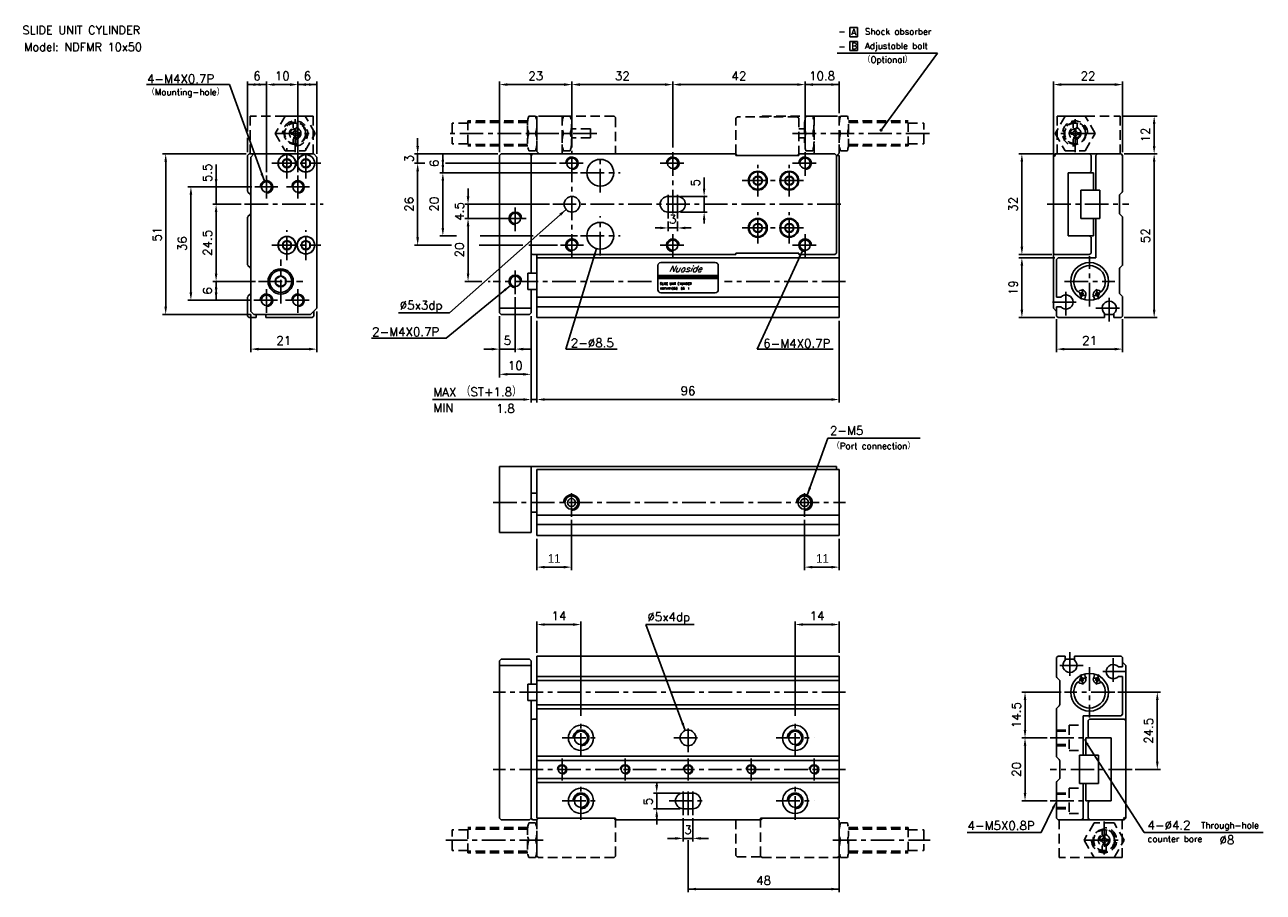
# Model space of a CAD drawing. Extents: x 9 to 403, y 7 to 283.
import ezdxf
from ezdxf.enums import TextEntityAlignment as Align

# ---------------------------------------------------------------- set-up
doc = ezdxf.new("R2010")
doc.units = 0
doc.header["$LTSCALE"] = 6
doc.header["$MEASUREMENT"] = 0
doc.linetypes.add('CENTER', pattern=[2, 1.25, -0.25, 0.25, -0.25])
doc.linetypes.add('HIDDENX2', pattern=[0.75, 0.5, -0.25])
for name, color, linetype in [('CENTER', 1, 'CENTER'), ('DIM', 3, 'CONTINUOUS'), ('HIDDEN', 3, 'HIDDENX2'), ('PLINE', 2, 'CONTINUOUS')]:
    doc.layers.add(name, color=color, linetype=linetype)
doc.styles.add('AEH', font='SIMPLEX', dxfattribs={"bigfont": 'AE'})

msp = doc.modelspace()

# ---------------------------------------------------------------- linework, layer by layer
at = {"layer": 'CENTER'}
for p, q in [((95.35, 242.11), (95.35, 254.11)), ((343, 242.11), (343, 254.11)), ((89.35, 248.11), (101.35, 248.11)), ((191.1, 248.11), (143.2, 248.11)), ((253.3, 248.11), (297, 248.11)), ((349, 248.11), (337, 248.11)), ((92.75, 233.81), (92.75, 243.41)), ((98.75, 233.81), (98.75, 243.41)), ((183.25, 208.61), (183.25, 242.61)), ((192.25, 229.36), (192.25, 241.86)), ((215.25, 222.68), (215.25, 242.61)), ((257.25, 234.61), (257.25, 242.61)), ((87.95, 238.61), (103.55, 238.61)), ((179.25, 238.61), (187.25, 238.61)), ((211.25, 238.61), (219.25, 238.61)), ((242.25, 228.11), (242.25, 238.11)), ((252.25, 228.11), (252.25, 238.11)), ((253.25, 238.61), (261.25, 238.61)), ((86.25, 227.46), (86.25, 234.76)), ((96.25, 227.46), (96.25, 234.76)), ((186, 235.61), (198.5, 235.61)), ((237.25, 233.11), (257.25, 233.11)), ((82.6, 231.11), (89.9, 231.11)), ((92.6, 231.11), (99.9, 231.11)), ((213.75, 221.11), (213.75, 230.11)), ((216.75, 221.11), (216.75, 230.11)), ((79.25, 225.61), (104.25, 225.61)), ((165.25, 217.11), (165.25, 225.11)), ((177.12, 225.61), (270.1, 225.61)), ((334.1, 225.61), (360.1, 225.61)), ((161.25, 221.11), (169.25, 221.11)), ((192.25, 209.36), (192.25, 221.86)), ((242.25, 213.11), (242.25, 223.11)), ((252.25, 213.11), (252.25, 223.11)), ((92.75, 207.81), (92.75, 217.41)), ((98.75, 207.81), (98.75, 217.41)), ((215.25, 208.61), (215.25, 216.82)), ((237.25, 218.11), (257.25, 218.11)), ((257.25, 208.61), (257.25, 216.61)), ((87.95, 212.61), (103.55, 212.61)), ((179.6, 212.61), (186.9, 212.61)), ((186, 215.61), (198.5, 215.61)), ((211.25, 212.61), (219.25, 212.61)), ((253.25, 212.61), (261.25, 212.61)), ((347.6, 193.11), (347.6, 209.11)), ((90.75, 194.11), (90.75, 208.11)), ((165.25, 197.11), (165.25, 205.11)), ((83.75, 201.11), (97.75, 201.11)), ((208.5, 201.11), (158.25, 201.11)), ((270.1, 201.11), (231.7, 201.11)), ((339.6, 201.11), (355.6, 201.11)), ((86.25, 191.11), (86.25, 199.11)), ((96.25, 191.11), (96.25, 199.11)), ((340.1, 190.31), (340.1, 198.81)), ((345.53, 198.63), (344.68, 195.46)), ((349.66, 198.66), (350.52, 195.46)), ((353.85, 188.36), (353.85, 196.86)), ((82.25, 195.11), (90.25, 195.11)), ((92.25, 195.11), (100.25, 195.11)), ((335.85, 194.56), (344.35, 194.56)), ((349.6, 192.61), (358.1, 192.61)), ((183.1, 126.38), (183.1, 135.38)), ((257.1, 126.38), (257.1, 135.38)), ((158.25, 130.88), (270.1, 130.88)), ((341.35, 83.41), (341.35, 74.91)), ((345.6, 79.16), (337.1, 79.16)), ((347.6, 78.66), (347.6, 62.66)), ((355.1, 81.46), (355.1, 72.96)), ((345.53, 73.1), (344.68, 76.31)), ((349.67, 73.14), (350.52, 76.31)), ((359.35, 77.21), (350.85, 77.21)), ((270.1, 70.66), (158.25, 70.66)), ((355.6, 70.66), (339.6, 70.66)), ((186.1, 50.16), (186.1, 62.16)), ((220.1, 51.66), (220.1, 60.66)), ((254.1, 50.16), (254.1, 62.16)), ((180.1, 56.16), (192.1, 56.16)), ((215.6, 56.16), (224.6, 56.16)), ((248.1, 56.16), (260.1, 56.16)), ((335.1, 56.16), (347.6, 56.16)), ((180.1, 49.66), (180.1, 42.66)), ((200.1, 49.66), (200.1, 42.66)), ((220.1, 49.66), (220.1, 42.66)), ((240.1, 49.66), (240.1, 42.66)), ((260.1, 49.66), (260.1, 42.66)), ((270.1, 46.16), (158.25, 46.16)), ((361.1, 46.16), (335.1, 46.16)), ((186.1, 30.16), (186.1, 42.16)), ((218.6, 31.66), (218.6, 40.66)), ((220.1, 31.66), (220.1, 40.66)), ((221.6, 31.66), (221.6, 40.66)), ((254.1, 30.16), (254.1, 42.16)), ((180.1, 36.16), (192.1, 36.16)), ((214.1, 36.16), (226.1, 36.16)), ((248.1, 36.16), (260.1, 36.16)), ((335.1, 36.16), (347.6, 36.16)), ((352.2, 29.66), (352.2, 17.66)), ((174.1, 23.66), (143.2, 23.66)), ((266.1, 23.66), (297, 23.66)), ((346.2, 23.66), (358.2, 23.66))]:
    msp.add_line(p, q, dxfattribs=at)
for centre, start, end in [((347.6, 201.37), 224.4155, 257.5054), ((347.6, 201.37), 280.2365, 313.3185), ((347.6, 70.4), 100.2365, 133.3185), ((347.6, 70.4), 44.4155, 77.5054)]:
    msp.add_arc(centre, 5.01, start, end, dxfattribs=at)
at = {"layer": 'DIM'}
for p, q in [((271.43, 281.69), (271.43, 278.79)), ((273.93, 281.69), (271.43, 281.69)), ((273.93, 278.79), (273.93, 281.69)), ((271.43, 278.79), (273.93, 278.79)), ((273.93, 277.29), (271.43, 277.29)), ((271.43, 277.29), (271.43, 274.39)), ((273.93, 274.39), (273.93, 277.29)), ((299.3, 273.61), (267.5, 273.61)), ((271.43, 274.39), (273.93, 274.39)), ((281.39, 249.15), (299.3, 273.61)), ((48.2, 263.61), (74.48, 263.61)), ((85.57, 232.99), (74.48, 263.61)), ((80.25, 248.68), (80.25, 264.61)), ((80.25, 263.61), (86.25, 263.61)), ((86.25, 235.76), (86.25, 264.61)), ((88.75, 263.61), (93.75, 263.61)), ((93.75, 263.61), (91.25, 263.61)), ((96.25, 235.76), (96.25, 264.61)), ((96.25, 263.61), (102.25, 263.61)), ((102.25, 241.61), (102.25, 264.61)), ((160.25, 242.11), (160.25, 264.61)), ((162.75, 263.61), (180.75, 263.61)), ((183.25, 243.61), (183.25, 264.61)), ((185.75, 263.61), (212.75, 263.61)), ((215.25, 243.61), (215.25, 264.61)), ((217.75, 263.61), (254.75, 263.61)), ((257.25, 243.61), (257.25, 264.61)), ((257.25, 263.61), (268.1, 263.61)), ((268.1, 254.52), (268.1, 264.61)), ((336.1, 241.61), (336.1, 264.61)), ((355.6, 263.61), (338.6, 263.61)), ((358.1, 242.11), (358.1, 264.61)), ((358.3, 253.61), (369.1, 253.61)), ((368.1, 244.11), (368.1, 251.11)), ((80.25, 242.11), (80.25, 246.68)), ((134.25, 244.11), (134.25, 246.61)), ((79.75, 241.61), (53.25, 241.61)), ((159.75, 241.61), (133.25, 241.61)), ((134.25, 238.61), (134.25, 241.61)), ((142.25, 235.61), (142.25, 241.61)), ((336.1, 241.61), (325.1, 241.61)), ((358.6, 241.61), (369.1, 241.61)), ((54.25, 193.11), (54.25, 239.11)), ((70.25, 225.61), (70.25, 238.19)), ((136.57, 238.61), (133.25, 238.61)), ((134.25, 215.11), (134.25, 236.11)), ((134.25, 236.11), (134.25, 233.61)), ((178.25, 238.61), (143.11, 238.61)), ((326.1, 239.11), (326.1, 212.11)), ((368.1, 192.11), (368.1, 239.11)), ((185, 235.61), (141.25, 235.61)), ((142.25, 218.11), (142.25, 233.11)), ((142.25, 233.11), (142.25, 230.61)), ((225.21, 230.61), (225.21, 234.08)), ((81.6, 231.11), (61.25, 231.11)), ((62.25, 197.61), (62.25, 228.61)), ((150.25, 228.11), (150.25, 230.61)), ((217.75, 228.11), (226.21, 228.11)), ((225.21, 228.11), (225.21, 223.11)), ((78.25, 225.61), (69.25, 225.61)), ((176.12, 225.61), (149.25, 225.61)), ((150.25, 221.11), (150.25, 225.61)), ((70.25, 203.61), (70.25, 223.11)), ((70.25, 223.11), (70.25, 220.61)), ((181.38, 223.95), (144.34, 191.11)), ((161.25, 221.11), (149.25, 221.11)), ((217.75, 223.11), (226.21, 223.11)), ((225.21, 220.61), (225.21, 219.45)), ((150.25, 203.61), (150.25, 218.61)), ((150.25, 218.61), (150.25, 216.11)), ((211.25, 218.09), (209.69, 218.09)), ((213.75, 220.11), (213.75, 217.09)), ((216.75, 218.09), (213.75, 218.09)), ((216.75, 220.11), (216.75, 217.09)), ((219.25, 218.09), (221.14, 218.09)), ((144.95, 212.61), (133.25, 212.61)), ((146.55, 215.61), (141.25, 215.61)), ((167.59, 212.61), (153.75, 212.61)), ((170.97, 215.61), (154.11, 215.61)), ((178.6, 212.61), (169.59, 212.61)), ((185, 215.61), (172.97, 215.61)), ((191.01, 211.54), (181.27, 179.61)), ((256.41, 210.79), (242.06, 179.61)), ((335.6, 209.61), (325.1, 209.61)), ((336.6, 208.61), (325.1, 208.61)), ((326.1, 192.11), (326.1, 206.11)), ((82.75, 201.11), (69.25, 201.11)), ((70.25, 195.11), (70.25, 201.11)), ((154.62, 201.11), (149.25, 201.11)), ((157.25, 201.11), (156.62, 201.11)), ((163.7, 199.84), (143.34, 183.11)), ((81.25, 195.11), (61.25, 195.11)), ((165.25, 196.11), (165.25, 178.61)), ((81.25, 190.61), (53.25, 190.61)), ((81.25, 190.61), (81.25, 178.61)), ((102.25, 191.61), (102.25, 178.61)), ((144.34, 191.11), (128.19, 191.11)), ((160.25, 190.11), (160.25, 170.61)), ((170.25, 190.11), (170.25, 162.61)), ((336.6, 189.61), (325.1, 189.61)), ((337.1, 189.11), (337.1, 178.61)), ((358.1, 189.11), (358.1, 178.61)), ((358.6, 189.61), (369.1, 189.61)), ((172.1, 188.61), (172.1, 162.61)), ((268.1, 188.61), (268.1, 162.61)), ((143.34, 183.11), (119.54, 183.11)), ((99.75, 179.61), (83.75, 179.61)), ((157.75, 179.61), (155.25, 179.61)), ((160.25, 179.61), (165.25, 179.61)), ((167.75, 179.61), (170.25, 179.61)), ((181.27, 179.61), (197.61, 179.61)), ((242.06, 179.61), (266.21, 179.61)), ((355.6, 179.61), (339.6, 179.61)), ((162.75, 171.61), (167.75, 171.61)), ((167.75, 163.61), (138.99, 163.61)), ((170.25, 163.61), (172.1, 163.61)), ((174.6, 163.61), (265.6, 163.61)), ((257.95, 133.23), (264.51, 151.38)), ((264.51, 151.38), (293.85, 151.38)), ((183.1, 125.38), (183.1, 109.38)), ((257.1, 125.38), (257.1, 109.38)), ((172.1, 119.38), (172.1, 109.38)), ((268.1, 119.38), (268.1, 109.38)), ((174.6, 110.38), (180.6, 110.38)), ((265.6, 110.38), (259.6, 110.38)), ((172.1, 83.16), (172.1, 93.16)), ((174.6, 92.16), (183.6, 92.16)), ((186.1, 63.16), (186.1, 93.16)), ((219.22, 58.5), (206.66, 92.16)), ((206.66, 92.16), (222.01, 92.16)), ((254.1, 63.16), (254.1, 93.16)), ((265.6, 92.16), (256.6, 92.16)), ((268.1, 83.16), (268.1, 93.16)), ((338.6, 70.66), (326.1, 70.66)), ((327.1, 58.66), (327.1, 68.16)), ((356.6, 70.66), (370.1, 70.66)), ((369.1, 48.66), (369.1, 68.16)), ((334.1, 56.16), (326.1, 56.16)), ((327.1, 38.66), (327.1, 53.66)), ((346.95, 54.06), (364.95, 26.16)), ((362.1, 46.16), (370.1, 46.16)), ((210.15, 41.16), (210.15, 42.25)), ((217.6, 38.66), (209.15, 38.66)), ((210.15, 33.66), (210.15, 38.66)), ((334.1, 36.16), (326.1, 36.16)), ((217.6, 33.66), (209.15, 33.66)), ((336.01, 33.91), (332.26, 26.16)), ((210.15, 31.16), (210.15, 28.66)), ((218.6, 30.66), (218.6, 23.26)), ((221.6, 30.66), (221.6, 23.26)), ((268.1, 29.66), (268.1, 7.16)), ((216.1, 24.26), (213.6, 24.26)), ((218.6, 24.26), (221.6, 24.26)), ((220.1, 23.71), (220.1, 7.16)), ((224.1, 24.26), (226.6, 24.26)), ((332.26, 26.16), (308.7, 26.16)), ((364.95, 26.16), (402.73, 26.16)), ((268.1, 8.16), (220.1, 8.16))]:
    msp.add_line(p, q, dxfattribs=at)
at = {"layer": 'DIM', "const_width": 0.5}
msp.add_lwpolyline([(281.14, 249.15, 1), (281.64, 249.15, 1)], format="xyb", close=True, dxfattribs=at)
at = {"layer": 'DIM'}
for points in [[(82.75, 264.03), (82.75, 263.19), (80.25, 263.61)], [(83.75, 264.03), (83.75, 263.19), (86.25, 263.61)], [(88.75, 264.03), (88.75, 263.19), (86.25, 263.61)], [(93.75, 264.03), (93.75, 263.19), (96.25, 263.61)], [(98.75, 264.03), (98.75, 263.19), (96.25, 263.61)], [(99.75, 264.03), (99.75, 263.19), (102.25, 263.61)], [(162.75, 264.03), (162.75, 263.19), (160.25, 263.61)], [(180.75, 264.03), (180.75, 263.19), (183.25, 263.61)], [(185.75, 264.03), (185.75, 263.19), (183.25, 263.61)], [(212.75, 264.03), (212.75, 263.19), (215.25, 263.61)], [(217.75, 264.03), (217.75, 263.19), (215.25, 263.61)], [(254.75, 264.03), (254.75, 263.19), (257.25, 263.61)], [(259.75, 264.03), (259.75, 263.19), (257.25, 263.61)], [(265.6, 264.03), (265.6, 263.19), (268.1, 263.61)], [(338.6, 264.03), (338.6, 263.19), (336.1, 263.61)], [(355.6, 264.03), (355.6, 263.19), (358.1, 263.61)], [(367.68, 251.11), (368.52, 251.11), (368.1, 253.61)], [(133.83, 244.11), (134.67, 244.11), (134.25, 241.61)], [(367.68, 244.11), (368.52, 244.11), (368.1, 241.61)], [(53.83, 239.11), (54.67, 239.11), (54.25, 241.61)], [(141.83, 239.11), (142.67, 239.11), (142.25, 241.61)], [(325.68, 239.11), (326.52, 239.11), (326.1, 241.61)], [(367.68, 239.11), (368.52, 239.11), (368.1, 241.61)], [(133.83, 236.11), (134.67, 236.11), (134.25, 238.61)], [(141.83, 238.11), (142.67, 238.11), (142.25, 235.61)], [(69.83, 233.61), (70.67, 233.61), (70.25, 231.11)], [(85.11, 235.48), (84.32, 235.2), (85.57, 232.99)], [(141.83, 233.11), (142.67, 233.11), (142.25, 235.61)], [(61.83, 228.61), (62.67, 228.61), (62.25, 231.11)], [(149.83, 228.11), (150.67, 228.11), (150.25, 225.61)], [(224.79, 230.61), (225.62, 230.61), (225.21, 228.11)], [(69.83, 223.11), (70.67, 223.11), (70.25, 225.61)], [(149.83, 218.61), (150.67, 218.61), (150.25, 221.11)], [(179.23, 222.6), (179.78, 221.98), (181.38, 223.95)], [(224.79, 220.61), (225.62, 220.61), (225.21, 223.11)], [(141.83, 218.11), (142.67, 218.11), (142.25, 215.61)], [(211.25, 218.5), (211.25, 217.67), (213.75, 218.09)], [(219.25, 218.5), (219.25, 217.67), (216.75, 218.09)], [(133.83, 215.11), (134.67, 215.11), (134.25, 212.61)], [(189.88, 209.27), (190.68, 209.03), (191.01, 211.54)], [(254.99, 208.7), (255.75, 208.35), (256.41, 210.79)], [(325.68, 212.11), (326.52, 212.11), (326.1, 209.61)], [(325.68, 206.11), (326.52, 206.11), (326.1, 208.61)], [(69.83, 203.61), (70.67, 203.61), (70.25, 201.11)], [(69.83, 198.61), (70.67, 198.61), (70.25, 201.11)], [(149.83, 203.61), (150.67, 203.61), (150.25, 201.11)], [(61.83, 197.61), (62.67, 197.61), (62.25, 195.11)], [(69.83, 197.61), (70.67, 197.61), (70.25, 195.11)], [(161.51, 198.57), (162.04, 197.93), (163.7, 199.84)], [(53.83, 193.11), (54.67, 193.11), (54.25, 190.61)], [(325.68, 192.11), (326.52, 192.11), (326.1, 189.61)], [(367.68, 192.11), (368.52, 192.11), (368.1, 189.61)], [(83.75, 180.03), (83.75, 179.19), (81.25, 179.61)], [(99.75, 180.03), (99.75, 179.19), (102.25, 179.61)], [(157.75, 180.03), (157.75, 179.19), (160.25, 179.61)], [(167.75, 180.03), (167.75, 179.19), (165.25, 179.61)], [(339.6, 180.03), (339.6, 179.19), (337.1, 179.61)], [(355.6, 180.03), (355.6, 179.19), (358.1, 179.61)], [(162.75, 172.03), (162.75, 171.19), (160.25, 171.61)], [(167.75, 172.03), (167.75, 171.19), (170.25, 171.61)], [(167.75, 164.03), (167.75, 163.19), (170.25, 163.61)], [(174.6, 164.03), (174.6, 163.19), (172.1, 163.61)], [(265.6, 164.03), (265.6, 163.19), (268.1, 163.61)], [(258.41, 135.73), (259.19, 135.44), (257.95, 133.23)], [(174.6, 110.8), (174.6, 109.97), (172.1, 110.38)], [(180.6, 110.8), (180.6, 109.97), (183.1, 110.38)], [(259.6, 110.8), (259.6, 109.97), (257.1, 110.38)], [(265.6, 110.8), (265.6, 109.97), (268.1, 110.38)], [(174.6, 92.57), (174.6, 91.74), (172.1, 92.16)], [(183.6, 92.57), (183.6, 91.74), (186.1, 92.16)], [(256.6, 92.57), (256.6, 91.74), (254.1, 92.16)], [(265.6, 92.57), (265.6, 91.74), (268.1, 92.16)], [(326.68, 68.16), (327.52, 68.16), (327.1, 70.66)], [(368.68, 68.16), (369.52, 68.16), (369.1, 70.66)], [(218.74, 60.99), (217.96, 60.7), (219.22, 58.5)], [(326.68, 58.66), (327.52, 58.66), (327.1, 56.16)], [(326.68, 53.66), (327.52, 53.66), (327.1, 56.16)], [(346.6, 53.83), (347.3, 54.28), (345.6, 56.16)], [(368.68, 48.66), (369.52, 48.66), (369.1, 46.16)], [(209.73, 41.16), (210.57, 41.16), (210.15, 38.66)], [(326.68, 38.66), (327.52, 38.66), (327.1, 36.16)], [(335.64, 34.09), (336.39, 33.73), (337.1, 36.16)], [(209.73, 31.16), (210.57, 31.16), (210.15, 33.66)], [(216.1, 24.68), (216.1, 23.84), (218.6, 24.26)], [(224.1, 24.68), (224.1, 23.84), (221.6, 24.26)], [(222.6, 8.57), (222.6, 7.74), (220.1, 8.16)], [(265.6, 8.57), (265.6, 7.74), (268.1, 8.16)]]:
    msp.add_solid(points, dxfattribs=at)
at = {"layer": 'HIDDEN'}
for p, q in [((81.05, 241.61), (81.05, 253.61)), ((101.05, 253.61), (81.05, 253.61)), ((101.05, 241.61), (101.05, 253.61)), ((150.2, 252.11), (150.2, 244.11)), ((169.18, 252.11), (150.2, 252.11)), ((169.5, 253.61), (171.7, 253.61)), ((172.1, 253.61), (172.1, 242.36)), ((180.1, 253.61), (172.1, 253.61)), ((196.6, 253.61), (172.6, 253.61)), ((180.1, 253.61), (180.1, 241.61)), ((180.5, 253.61), (182.7, 253.61)), ((196.6, 253.61), (197.1, 253.11)), ((197.1, 253.11), (197.1, 241.61)), ((235.3, 252.91), (235.8, 253.41)), ((235.3, 241.61), (235.3, 252.91)), ((254.8, 253.41), (235.8, 253.41)), ((243.6, 253.61), (243.4, 253.41)), ((243.6, 253.61), (267.6, 253.61)), ((255.3, 252.91), (254.8, 253.41)), ((255.3, 241.11), (255.3, 252.91)), ((257.5, 253.61), (259.7, 253.61)), ((260.1, 253.61), (268.1, 253.61)), ((260.1, 253.61), (260.1, 241.61)), ((268.1, 253.61), (268.1, 241.86)), ((268.5, 253.61), (270.7, 253.61)), ((271.02, 252.11), (290, 252.11)), ((290, 244.11), (290, 252.11)), ((337.3, 241.61), (337.3, 253.61)), ((337.3, 253.61), (357.3, 253.61)), ((357.3, 241.61), (357.3, 253.61)), ((94.63, 248.31), (94.11, 248.31)), ((94.63, 247.91), (94.11, 247.91)), ((94.7, 249.84), (94.7, 251.34)), ((95.15, 248.83), (95.15, 249.34)), ((95.55, 248.83), (95.55, 249.34)), ((96, 249.84), (96, 251.34)), ((96.58, 248.31), (96.07, 248.31)), ((96.58, 247.91), (96.07, 247.91)), ((145.2, 251.41), (145.2, 244.81)), ((150.2, 251.41), (145.2, 251.41)), ((169.13, 251.61), (150.2, 251.61)), ((169.1, 250.36), (169.1, 244.86)), ((169.5, 248.11), (171.7, 248.11)), ((172.1, 250.36), (172.1, 244.86)), ((180.5, 248.11), (182.7, 248.11)), ((183.1, 250.86), (183.1, 245.36)), ((189.1, 249.51), (183.1, 249.51)), ((189.1, 249.51), (189.1, 246.71)), ((255.3, 249.51), (257.1, 249.51)), ((257.1, 250.86), (257.1, 245.36)), ((257.5, 248.11), (259.7, 248.11)), ((268.5, 248.11), (270.7, 248.11)), ((271.07, 251.61), (290, 251.61)), ((271.1, 250.86), (271.1, 245.36)), ((290, 251.41), (295, 251.41)), ((295, 244.81), (295, 251.41)), ((342.28, 248.31), (341.76, 248.31)), ((342.28, 247.91), (341.76, 247.91)), ((342.35, 249.84), (342.35, 251.34)), ((342.8, 248.83), (342.8, 249.34)), ((343.2, 248.83), (343.2, 249.34)), ((343.65, 249.84), (343.65, 251.34)), ((344.23, 248.31), (343.72, 248.31)), ((344.23, 247.91), (343.72, 247.91)), ((94.7, 244.87), (94.7, 246.38)), ((95.15, 246.88), (95.15, 247.39)), ((95.55, 246.88), (95.55, 247.39)), ((96, 244.87), (96, 246.38)), ((150.2, 244.81), (145.2, 244.81)), ((169.13, 244.61), (150.2, 244.61)), ((169.18, 244.11), (150.2, 244.11)), ((189.1, 246.71), (183.1, 246.71)), ((255.3, 246.71), (257.1, 246.71)), ((271.02, 244.11), (290, 244.11)), ((271.07, 244.61), (290, 244.61)), ((290, 244.81), (295, 244.81)), ((342.35, 244.87), (342.35, 246.38)), ((342.8, 246.88), (342.8, 247.39)), ((343.2, 246.88), (343.2, 247.39)), ((343.65, 244.87), (343.65, 246.38)), ((169.5, 242.61), (171.7, 242.61)), ((172.1, 242.86), (172.1, 243.11)), ((172.1, 242.86), (172.1, 243.11)), ((172.1, 242.36), (172.85, 241.61)), ((172.1, 242.36), (172.85, 241.61)), ((180.5, 242.61), (182.7, 242.61)), ((235.3, 241.61), (235.8, 241.11)), ((254.8, 241.11), (255.3, 241.61)), ((257.5, 242.61), (259.7, 242.61)), ((268.1, 241.86), (267.35, 241.11)), ((268.1, 242.36), (268.1, 242.61)), ((268.5, 242.61), (270.7, 242.61)), ((341.1, 60.16), (341.1, 52.16)), ((341.1, 60.16), (345.6, 60.16)), ((337.1, 58.66), (341.1, 58.66)), ((337.1, 58.26), (341.1, 58.26)), ((337.1, 54.06), (341.1, 54.06)), ((337.1, 53.66), (341.1, 53.66)), ((341.1, 52.16), (345.6, 52.16)), ((341.1, 40.16), (341.1, 32.16)), ((341.1, 40.16), (345.6, 40.16)), ((337.1, 38.66), (341.1, 38.66)), ((337.1, 38.26), (341.1, 38.26)), ((337.1, 34.06), (341.1, 34.06)), ((337.1, 33.66), (341.1, 33.66)), ((341.1, 32.16), (345.6, 32.16)), ((150.2, 19.66), (150.2, 27.66)), ((169.18, 27.66), (150.2, 27.66)), ((169.5, 29.16), (171.7, 29.16)), ((172.6, 30.66), (172.1, 30.16)), ((172.1, 30.16), (172.1, 18.66)), ((172.1, 29.41), (172.1, 29.16)), ((172.1, 29.41), (172.1, 29.16)), ((172.1, 29.41), (172.1, 29.16)), ((196.6, 30.66), (197.1, 30.16)), ((197.1, 18.66), (197.1, 30.16)), ((235.25, 30.16), (235.25, 18.86)), ((243.1, 29.91), (243.85, 30.66)), ((243.1, 18.66), (243.1, 29.91)), ((268.1, 29.91), (267.35, 30.66)), ((268.1, 18.66), (268.1, 29.91)), ((268.1, 18.66), (268.1, 29.91)), ((268.1, 28.91), (268.1, 28.66)), ((268.1, 28.91), (268.1, 28.66)), ((268.5, 29.16), (270.7, 29.16)), ((271.02, 27.66), (290, 27.66)), ((290, 27.66), (290, 19.66)), ((337.9, 30.16), (337.9, 18.16)), ((357.9, 30.16), (357.9, 18.16)), ((145.2, 20.36), (145.2, 26.96)), ((150.2, 26.96), (145.2, 26.96)), ((169.13, 27.16), (150.2, 27.16)), ((169.1, 20.91), (169.1, 26.41)), ((169.5, 23.66), (171.7, 23.66)), ((172.1, 20.91), (172.1, 26.41)), ((268.5, 23.66), (270.7, 23.66)), ((271.07, 27.16), (290, 27.16)), ((271.1, 20.91), (271.1, 26.41)), ((290, 26.96), (295, 26.96)), ((295, 26.96), (295, 20.36)), ((351.48, 23.86), (350.96, 23.86)), ((351.55, 25.39), (351.55, 26.89)), ((352, 24.38), (352, 24.89)), ((352.4, 24.38), (352.4, 24.89)), ((352.85, 25.39), (352.85, 26.89)), ((353.43, 23.86), (352.92, 23.86)), ((150.2, 20.36), (145.2, 20.36)), ((169.13, 20.16), (150.2, 20.16)), ((271.07, 20.16), (290, 20.16)), ((290, 20.36), (295, 20.36)), ((351.48, 23.46), (350.96, 23.46)), ((351.55, 20.42), (351.55, 21.93)), ((352, 22.42), (352, 22.94)), ((352.4, 22.42), (352.4, 22.94)), ((352.85, 20.42), (352.85, 21.93)), ((353.43, 23.46), (352.92, 23.46)), ((169.18, 19.66), (150.2, 19.66)), ((169.5, 18.16), (171.7, 18.16)), ((172.1, 18.66), (172.6, 18.16)), ((196.6, 18.16), (172.6, 18.16)), ((196.6, 18.16), (197.1, 18.66)), ((235.25, 18.86), (235.75, 18.36)), ((243.1, 18.36), (235.75, 18.36)), ((243.6, 18.16), (243.1, 18.66)), ((243.6, 18.16), (267.6, 18.16)), ((268.1, 18.66), (267.6, 18.16)), ((268.5, 18.16), (270.7, 18.16)), ((271.02, 19.66), (290, 19.66)), ((357.9, 18.16), (337.9, 18.16))]:
    msp.add_line(p, q, dxfattribs=at)
for points in [[(92.17, 253.61), (89, 248.11), (92.17, 242.61), (98.52, 242.61), (101.7, 248.11), (98.52, 253.61)], [(339.82, 253.61), (336.65, 248.11), (339.82, 242.61), (346.17, 242.61), (349.35, 248.11), (346.17, 253.61)], [(355.37, 18.16), (358.55, 23.66), (355.37, 29.16), (349.02, 29.16), (345.85, 23.66), (349.02, 18.16)]]:
    msp.add_lwpolyline(points, close=True, dxfattribs=at)
for centre, radius in [((95.35, 248.11), 3.5), ((95.35, 248.11), 3.3), ((95.35, 248.11), 1.85), ((95.35, 248.11), 1.5), ((343, 248.11), 3.5), ((343, 248.11), 3.3), ((343, 248.11), 1.85), ((343, 248.11), 1.5), ((352.2, 23.66), 3.5), ((352.2, 23.66), 3.3), ((352.2, 23.66), 1.85), ((352.2, 23.66), 1.5)]:
    msp.add_circle(centre, radius, dxfattribs=at)
at = {"layer": 'HIDDEN', "color": 3}
for centre, start, end in [((95.35, 248.11), 270, 180), ((343, 248.11), 0, 270), ((352.2, 23.66), 180, 90)]:
    msp.add_arc(centre, 4, start, end, dxfattribs=at)
at = {"layer": 'HIDDEN'}
for centre, radius, start, end in [((178.75, 250.86), 9.65, 163.4482, 196.5518), ((162.45, 250.86), 9.65, 343.4482, 16.5518), ((189.75, 250.86), 9.65, 163.4482, 196.5518), ((173.45, 250.86), 9.65, 343.4482, 16.5518), ((266.75, 250.86), 9.65, 163.4482, 196.5518), ((250.45, 250.86), 9.65, 343.4482, 16.5518), ((277.75, 250.86), 9.65, 163.4482, 196.5518), ((261.45, 250.86), 9.65, 343.4482, 16.5518), ((95.35, 248.11), 1.25, 170.7931, 189.2069), ((95.35, 248.11), 0.75, 105.466, 164.534), ((95.35, 248.11), 0.75, 195.466, 254.534), ((95.35, 248.11), 1.25, 80.7931, 99.2069), ((95.35, 248.11), 0.75, 15.466, 74.534), ((95.35, 248.11), 0.75, 285.466, 344.534), ((95.35, 248.11), 1.25, 350.7931, 9.2069), ((178.75, 245.36), 9.65, 163.4482, 196.5518), ((162.45, 245.36), 9.65, 343.4482, 16.5518), ((189.75, 245.36), 9.65, 163.4482, 196.5518), ((173.45, 245.36), 9.65, 343.4482, 16.5518), ((266.75, 245.36), 9.65, 163.4482, 196.5518), ((250.45, 245.36), 9.65, 343.4482, 16.5518), ((277.75, 245.36), 9.65, 163.4482, 196.5518), ((261.45, 245.36), 9.65, 343.4482, 16.5518), ((343, 248.11), 1.25, 170.7931, 189.2069), ((343, 248.11), 0.75, 105.466, 164.534), ((343, 248.11), 0.75, 195.466, 254.534), ((343, 248.11), 1.25, 80.7931, 99.2069), ((343, 248.11), 0.75, 15.466, 74.534), ((343, 248.11), 0.75, 285.466, 344.534), ((343, 248.11), 1.25, 350.7931, 9.2069), ((95.35, 248.11), 1.25, 260.7931, 279.2069), ((343, 248.11), 1.25, 260.7931, 279.2069), ((178.75, 26.41), 9.65, 163.4482, 196.5518), ((162.45, 26.41), 9.65, 343.4482, 16.5518), ((277.75, 26.41), 9.65, 163.4482, 196.5518), ((261.45, 26.41), 9.65, 343.4482, 16.5518), ((178.75, 20.91), 9.65, 163.4482, 196.5518), ((162.45, 20.91), 9.65, 343.4482, 16.5518), ((277.75, 20.91), 9.65, 163.4482, 196.5518), ((261.45, 20.91), 9.65, 343.4482, 16.5518), ((352.2, 23.66), 1.25, 170.7931, 189.2069), ((352.2, 23.66), 0.75, 105.466, 164.534), ((352.2, 23.66), 1.25, 80.7931, 99.2069), ((352.2, 23.66), 0.75, 15.466, 74.534), ((352.2, 23.66), 1.25, 350.7931, 9.2069), ((352.2, 23.66), 0.75, 195.466, 254.534), ((352.2, 23.66), 1.25, 260.7931, 279.2069), ((352.2, 23.66), 0.75, 285.466, 344.534)]:
    msp.add_arc(centre, radius, start, end, dxfattribs=at)
at = {"layer": 'PLINE'}
for p, q in [((80.75, 241.61), (80.25, 241.11)), ((80.25, 241.11), (80.25, 229.77)), ((80.75, 241.61), (101.25, 241.61)), ((82.25, 241.61), (81.25, 240.61)), ((81.25, 240.61), (81.25, 191.61)), ((101.25, 241.61), (102.25, 240.61)), ((102.25, 192.61), (102.25, 240.61)), ((160.75, 241.61), (160.25, 241.11)), ((160.25, 241.11), (160.25, 191.11)), ((173.75, 241.61), (160.75, 241.61)), ((169.75, 241.61), (170.25, 241.11)), ((170.25, 241.11), (170.75, 241.61)), ((170.25, 205.27), (170.25, 241.11)), ((173.75, 241.61), (235.3, 241.61)), ((235.3, 241.61), (235.3, 241.11)), ((255.3, 241.11), (235.3, 241.11)), ((235.3, 241.11), (255.25, 241.11)), ((255.3, 241.61), (266.75, 241.61)), ((266.75, 241.61), (267.25, 241.11)), ((267.25, 241.11), (267.25, 210.11)), ((267.25, 241.11), (268.1, 241.11)), ((268.1, 189.61), (268.1, 241.11)), ((337.1, 241.61), (336.1, 240.61)), ((336.6, 241.61), (336.1, 241.11)), ((336.1, 241.11), (336.1, 210.11)), ((336.1, 204.57), (336.1, 240.61)), ((347.6, 241.61), (336.6, 241.61)), ((357.6, 241.61), (337.1, 241.61)), ((348.1, 241.11), (347.6, 241.61)), ((348.1, 236.11), (348.1, 241.11)), ((349.6, 241.11), (350.1, 241.61)), ((349.6, 230.11), (349.6, 241.11)), ((357.6, 241.61), (358.1, 241.11)), ((358.1, 241.11), (358.1, 229.77)), ((347.6, 235.61), (348.1, 236.11)), ((340.8, 215.61), (340.8, 235.61)), ((340.8, 235.61), (348.8, 235.61)), ((348.8, 235.61), (348.8, 230.11)), ((80.37, 229.49), (81.13, 228.73)), ((213.75, 228.11), (216.75, 228.11)), ((344.8, 230.11), (344.8, 221.11)), ((350.8, 230.11), (344.8, 230.11)), ((350.8, 221.11), (350.8, 230.11)), ((357.1, 228.44), (357.1, 222.77)), ((357.98, 229.49), (357.22, 228.73)), ((80.25, 221.44), (80.25, 206.42)), ((81.13, 222.49), (80.37, 221.73)), ((213.75, 223.11), (216.75, 223.11)), ((344.8, 221.11), (350.8, 221.11)), ((348.8, 221.11), (348.8, 215.61)), ((349.6, 208.61), (349.6, 221.11)), ((357.22, 222.49), (357.98, 221.73)), ((358.1, 221.44), (358.1, 206.42)), ((348.8, 215.61), (340.8, 215.61)), ((347.6, 215.61), (348.1, 215.11)), ((348.1, 210.11), (348.1, 215.11)), ((170.75, 209.61), (170.25, 210.11)), ((235.25, 209.61), (170.75, 209.61)), ((172.1, 189.61), (172.1, 209.61)), ((172.1, 208.61), (268.1, 208.61)), ((255.25, 210.11), (235.25, 210.11)), ((235.25, 210.11), (235.25, 209.61)), ((255.25, 209.61), (255.25, 210.11)), ((266.75, 209.61), (255.25, 209.61)), ((267.25, 210.11), (266.75, 209.61)), ((336.1, 210.11), (336.6, 209.61)), ((336.6, 209.61), (347.6, 209.61)), ((337.1, 208.11), (337.6, 208.61)), ((337.6, 208.61), (349.6, 208.61)), ((347.6, 209.61), (348.1, 210.11)), ((80.37, 206.14), (81.13, 205.38)), ((170.25, 203.71), (170.25, 205.27)), ((336.1, 192.61), (336.1, 204.57)), ((337.1, 196.06), (337.1, 208.11)), ((357.1, 205.09), (357.1, 197.42)), ((357.98, 206.14), (357.22, 205.38)), ((172.1, 203.71), (169.25, 203.71)), ((169.25, 198.51), (169.25, 203.71)), ((81.13, 197.14), (80.37, 196.38)), ((172.1, 198.51), (169.25, 198.51)), ((170.25, 191.11), (170.25, 198.51)), ((346.41, 196.8), (346.06, 195.59)), ((357.22, 197.14), (357.98, 196.38)), ((80.25, 196.09), (80.25, 190.11)), ((172.1, 196.06), (268.1, 196.06)), ((172.1, 193.06), (268.1, 193.06)), ((338.42, 196.06), (337.1, 196.06)), ((337.1, 193.06), (338.42, 193.06)), ((337.1, 190.11), (337.1, 193.06)), ((348.87, 196.52), (349.14, 195.59)), ((358.1, 196.09), (358.1, 190.11)), ((80.25, 190.11), (80.75, 189.61)), ((80.75, 189.61), (83, 189.61)), ((81.25, 191.61), (82.25, 190.61)), ((82.25, 190.61), (100.25, 190.61)), ((83, 189.61), (83, 190.61)), ((86, 190.61), (86, 189.61)), ((86, 189.61), (100.75, 189.61)), ((102.25, 192.61), (100.25, 190.61)), ((100.75, 189.61), (101.25, 190.11)), ((101.25, 190.11), (101.25, 191.61)), ((170.25, 192.61), (160.25, 192.61)), ((160.25, 191.11), (160.75, 190.61)), ((169.75, 190.61), (160.75, 190.61)), ((169.75, 190.61), (170.25, 191.11)), ((172.1, 189.61), (268.1, 189.61)), ((336.1, 192.61), (337.1, 191.61)), ((337.6, 189.61), (337.1, 190.11)), ((352.35, 189.61), (337.6, 189.61)), ((352.35, 190.93), (352.35, 189.61)), ((355.35, 190.61), (352.35, 190.61)), ((355.35, 189.61), (355.35, 190.93)), ((357.6, 189.61), (355.35, 189.61)), ((358.1, 190.11), (357.6, 189.61)), ((170.25, 142.38), (160.25, 142.38)), ((160.25, 142.38), (160.25, 121.38)), ((170.25, 142.38), (267.25, 142.38)), ((170.25, 142.38), (170.25, 121.38)), ((267.25, 142.38), (267.25, 141.38)), ((172.1, 141.38), (268.1, 141.38)), ((172.1, 141.38), (172.1, 120.38)), ((268.1, 141.38), (268.1, 120.38)), ((172.1, 133.88), (170.25, 133.88)), ((172.1, 127.88), (170.25, 127.88)), ((172.1, 126.88), (268.1, 126.88)), ((172.1, 123.88), (268.1, 123.88)), ((170.25, 121.38), (160.25, 121.38)), ((172.1, 120.38), (268.1, 120.38)), ((160.25, 80.66), (160.75, 81.16)), ((160.25, 30.66), (160.25, 80.66)), ((170.25, 79.16), (160.25, 79.16)), ((169.75, 81.16), (160.75, 81.16)), ((169.75, 81.16), (170.25, 80.66)), ((170.25, 80.66), (170.25, 73.26)), ((172.1, 82.16), (268.1, 82.16)), ((172.1, 82.16), (172.1, 30.66)), ((268.1, 82.16), (268.1, 30.66)), ((337.1, 81.66), (337.6, 82.16)), ((337.1, 75.67), (337.1, 81.66)), ((337.6, 82.16), (339.85, 82.16)), ((339.85, 82.16), (339.85, 80.84)), ((339.85, 81.16), (342.85, 81.16)), ((342.85, 82.16), (357.6, 82.16)), ((342.85, 80.84), (342.85, 82.16)), ((358.1, 78.71), (356.78, 78.71)), ((357.6, 82.16), (358.1, 81.66)), ((358.1, 81.66), (358.1, 78.71)), ((359.1, 79.16), (358.1, 80.16)), ((359.1, 79.16), (359.1, 67.2)), ((172.1, 75.71), (268.1, 75.71)), ((337.98, 74.63), (337.22, 75.39)), ((346.33, 75.25), (346.06, 76.18)), ((348.79, 74.96), (349.14, 76.18)), ((356.78, 75.71), (358.1, 75.71)), ((358.1, 75.71), (358.1, 63.66)), ((172.1, 73.26), (169.25, 73.26)), ((169.25, 73.26), (169.25, 68.06)), ((268.1, 74.34), (172.1, 74.34)), ((338.1, 66.67), (338.1, 74.34)), ((172.1, 68.06), (169.25, 68.06)), ((170.25, 68.06), (170.25, 66.49)), ((359.1, 67.2), (359.1, 31.16)), ((170.25, 66.49), (170.25, 30.66)), ((268.1, 66.67), (172.1, 66.67)), ((268.1, 65.34), (172.1, 65.34)), ((337.1, 50.32), (337.1, 65.34)), ((337.22, 65.63), (337.98, 66.39)), ((357.6, 63.16), (345.6, 63.16)), ((345.6, 63.16), (345.6, 50.66)), ((358.1, 63.66), (357.6, 63.16)), ((170.75, 62.16), (170.25, 61.66)), ((172.1, 62.16), (170.75, 62.16)), ((347.6, 62.16), (347.1, 61.66)), ((347.1, 61.66), (347.1, 56.66)), ((358.6, 62.16), (347.6, 62.16)), ((359.1, 61.66), (358.6, 62.16)), ((359.1, 30.66), (359.1, 61.66)), ((346.4, 56.16), (354.4, 56.16)), ((346.4, 50.66), (346.4, 56.16)), ((347.6, 56.16), (347.1, 56.66)), ((354.4, 56.16), (354.4, 36.16)), ((268.1, 50.32), (172.1, 50.32)), ((268.1, 48.99), (172.1, 48.99)), ((337.98, 49.28), (337.22, 50.04)), ((338.1, 43.32), (338.1, 48.99)), ((344.4, 50.66), (344.4, 41.66)), ((350.4, 50.66), (344.4, 50.66)), ((350.4, 41.66), (350.4, 50.66)), ((268.1, 43.32), (172.1, 43.32)), ((268.1, 41.99), (172.1, 41.99)), ((337.1, 30.66), (337.1, 41.99)), ((337.22, 42.28), (337.98, 43.04)), ((344.4, 41.66), (350.4, 41.66)), ((345.6, 41.66), (345.6, 30.66)), ((346.4, 36.16), (346.4, 41.66)), ((218.6, 38.66), (221.6, 38.66)), ((354.4, 36.16), (346.4, 36.16)), ((347.6, 36.16), (347.1, 35.66)), ((347.1, 35.66), (347.1, 30.66)), ((218.6, 33.66), (221.6, 33.66)), ((160.75, 30.16), (160.25, 30.66)), ((169.75, 30.16), (160.75, 30.16)), ((169.75, 30.16), (170.25, 30.66)), ((170.25, 30.66), (170.75, 30.16)), ((170.75, 30.16), (172.1, 30.16)), ((172.1, 30.66), (197.1, 30.66)), ((197.1, 30.66), (197.1, 30.16)), ((197.1, 30.16), (243.1, 30.16)), ((243.1, 30.66), (268.1, 30.66)), ((243.1, 30.16), (243.1, 30.66)), ((337.6, 30.16), (337.1, 30.66)), ((345.1, 30.16), (337.6, 30.16)), ((339.1, 30.16), (358.1, 30.16)), ((345.6, 30.66), (345.1, 30.16)), ((347.1, 30.66), (347.6, 30.16)), ((347.6, 30.16), (358.6, 30.16)), ((358.1, 30.16), (359.1, 31.16)), ((358.6, 30.16), (359.1, 30.66))]:
    msp.add_line(p, q, dxfattribs=at)
at = {"layer": 'PLINE', "color": 5}
for p, q in [((336.81, 241.11), (336.6, 240.9)), ((358.39, 30.66), (358.6, 30.87))]:
    msp.add_line(p, q, dxfattribs=at)
at = {"layer": 'PLINE', "color": 3}
for p, q in [((210.5, 206.17), (210.5, 198.49)), ((228.74, 207.13), (211.46, 207.13)), ((229.7, 206.17), (229.7, 198.49)), ((210.5, 203.03), (229.7, 203.03)), ((210.5, 202.55), (229.7, 202.55)), ((210.5, 202.07), (229.7, 202.07)), ((211.46, 197.53), (228.74, 197.53))]:
    msp.add_line(p, q, dxfattribs=at)
at = {"layer": 'PLINE', "color": 2}
for points in [[(94, 239.33), (92.75, 240.05), (91.5, 239.33), (91.5, 237.89), (92.75, 237.17), (94, 237.89)], [(100, 239.33), (98.75, 240.05), (97.5, 239.33), (97.5, 237.89), (98.75, 237.17), (100, 237.89)], [(243.5, 233.83), (242.25, 234.55), (241, 233.83), (241, 232.39), (242.25, 231.67), (243.5, 232.39)], [(253.5, 233.83), (252.25, 234.55), (251, 233.83), (251, 232.39), (252.25, 231.67), (253.5, 232.39)], [(243.5, 218.83), (242.25, 219.55), (241, 218.83), (241, 217.39), (242.25, 216.67), (243.5, 217.39)], [(253.5, 218.83), (252.25, 219.55), (251, 218.83), (251, 217.39), (252.25, 216.67), (253.5, 217.39)], [(94, 213.33), (92.75, 214.05), (91.5, 213.33), (91.5, 211.89), (92.75, 211.17), (94, 211.89)], [(100, 213.33), (98.75, 214.05), (97.5, 213.33), (97.5, 211.89), (98.75, 211.17), (100, 211.89)], [(92.25, 201.98), (90.75, 202.84), (89.25, 201.98), (89.25, 200.24), (90.75, 199.38), (92.25, 200.24)]]:
    msp.add_lwpolyline(points, close=True, dxfattribs=at)
for centre, radius in [((92.75, 238.61), 2.8), ((98.75, 238.61), 2.8), ((92.75, 212.61), 2.8), ((98.75, 212.61), 2.8), ((90.75, 201.11), 4)]:
    msp.add_circle(centre, radius, dxfattribs=at)
at = {"layer": 'PLINE', "color": 3}
for centre, radius in [((92.75, 238.61), 2.75), ((92.75, 238.61), 1.44), ((98.75, 238.61), 2.75), ((98.75, 238.61), 1.44), ((242.25, 233.11), 2.75), ((242.25, 233.11), 1.44), ((252.25, 233.11), 2.75), ((252.25, 233.11), 1.44), ((242.25, 218.11), 2.75), ((252.25, 218.11), 2.75), ((242.25, 218.11), 1.44), ((252.25, 218.11), 1.44), ((92.75, 212.61), 2.75), ((92.75, 212.61), 1.44), ((98.75, 212.61), 2.75), ((98.75, 212.61), 1.44), ((90.75, 201.11), 3.5), ((90.75, 201.11), 1.73)]:
    msp.add_circle(centre, radius, dxfattribs=at)
at = {"layer": 'PLINE'}
for centre, radius in [((183.25, 238.61), 1.65), ((215.25, 238.61), 1.65), ((257.25, 238.61), 1.65), ((192.25, 235.61), 4.25), ((242.25, 233.11), 3), ((252.25, 233.11), 3), ((86.25, 231.11), 1.65), ((96.25, 231.11), 1.65), ((183.25, 225.61), 2.5), ((165.25, 221.11), 1.65), ((242.25, 218.11), 3), ((252.25, 218.11), 3), ((192.25, 215.61), 4.25), ((183.25, 212.61), 1.65), ((215.25, 212.61), 1.65), ((257.25, 212.61), 1.65), ((347.6, 201.11), 6), ((165.25, 201.11), 1.65), ((86.25, 195.11), 1.65), ((96.25, 195.11), 1.65), ((345.1, 197.02), 0.55), ((350.1, 197.02), 0.55), ((183.1, 130.88), 2.1), ((183.1, 130.88), 1.25), ((257.1, 130.88), 2.1), ((257.1, 130.88), 1.25), ((347.6, 70.66), 6), ((345.1, 74.74), 0.55), ((350.1, 74.74), 0.55), ((186.1, 56.16), 4), ((254.1, 56.16), 4), ((186.1, 56.16), 2.1), ((220.1, 56.16), 2.5), ((254.1, 56.16), 2.1), ((180.1, 46.16), 1.25), ((200.1, 46.16), 1.25), ((220.1, 46.16), 1.25), ((240.1, 46.16), 1.25), ((260.1, 46.16), 1.25), ((186.1, 36.16), 4), ((254.1, 36.16), 4), ((186.1, 36.16), 2.1), ((254.1, 36.16), 2.1)]:
    msp.add_circle(centre, radius, dxfattribs=at)
at = {"layer": 'PLINE', "color": 3}
for centre, radius, start, end in [((183.25, 238.61), 2, 265, 175), ((215.25, 238.61), 2, 265, 175), ((257.25, 238.61), 2, 265, 175), ((86.25, 231.11), 2, 265, 175), ((96.25, 231.11), 2, 265, 175), ((165.25, 221.11), 2, 0, 270), ((183.25, 212.61), 2, 355, 265), ((215.25, 212.61), 2, 355, 265), ((257.25, 212.61), 2, 355, 265), ((211.46, 206.17), 0.96, 90, 180), ((228.74, 206.17), 0.96, 360, 90), ((165.25, 201.11), 2, 0, 270), ((86.25, 195.11), 2, 265, 175), ((96.25, 195.11), 2, 265, 175), ((211.46, 198.49), 0.96, 180, 270), ((228.74, 198.49), 0.96, 270, 360), ((183.1, 130.88), 2.5, 270, 180), ((257.1, 130.88), 2.5, 270, 180), ((186.1, 56.16), 2.5, 270, 180), ((254.1, 56.16), 2.5, 270, 180), ((180.1, 46.16), 1.5, 270, 180), ((200.1, 46.16), 1.5, 270, 180), ((220.1, 46.16), 1.5, 270, 180), ((240.1, 46.16), 1.5, 270, 180), ((260.1, 46.16), 1.5, 270, 180), ((186.1, 36.16), 2.5, 270, 180), ((254.1, 36.16), 2.5, 270, 180)]:
    msp.add_arc(centre, radius, start, end, dxfattribs=at)
at = {"layer": 'PLINE'}
for centre, radius, start, end in [((80.65, 229.77), 0.4, 180, 225), ((80.85, 228.44), 0.4, 0, 45), ((213.75, 225.61), 2.5, 90, 270), ((216.75, 225.61), 2.5, 270, 90), ((357.5, 228.44), 0.4, 135, 180), ((357.7, 229.77), 0.4, 315, 360), ((80.65, 221.44), 0.4, 135, 180), ((80.85, 222.77), 0.4, 315, 0), ((357.5, 222.77), 0.4, 180, 225), ((357.7, 221.44), 0.4, 0, 45), ((80.65, 206.42), 0.4, 180, 225), ((80.85, 205.09), 0.4, 0, 45), ((347.6, 201.11), 5.01, 321.5446, 218.4554), ((357.5, 205.09), 0.4, 135, 180), ((357.7, 206.42), 0.4, 315, 0), ((80.85, 197.42), 0.4, 315, 360), ((340.1, 194.56), 2.25, 221.8103, 138.1897), ((343.93, 198.19), 0.323, 218.4554, 315.0278), ((345.1, 197.02), 1.33, 337.6642, 135.0278), ((350.1, 197.02), 1.33, 44.9722, 202.3358), ((351.27, 198.19), 0.323, 224.9722, 321.5446), ((357.5, 197.42), 0.4, 180, 225), ((80.65, 196.09), 0.4, 135, 180), ((345.75, 195.68), 0.323, 287.8351, 344.0657), ((349.45, 195.68), 0.323, 195.9343, 252.1649), ((353.85, 192.61), 2.25, 311.8103, 228.1897), ((357.7, 196.09), 0.4, 0, 45), ((341.35, 79.16), 2.25, 131.8103, 48.1897), ((355.1, 77.21), 2.25, 41.8103, 318.1897), ((337.5, 75.67), 0.4, 180, 225), ((345.1, 74.74), 1.33, 224.9722, 22.3358), ((345.75, 76.09), 0.323, 15.9343, 72.1649), ((350.1, 74.74), 1.33, 157.6642, 315.0278), ((349.45, 76.09), 0.323, 107.8351, 164.0657), ((337.7, 74.34), 0.4, 0, 45), ((347.6, 70.66), 5.01, 141.5446, 38.4554), ((343.93, 73.57), 0.323, 44.9722, 141.5446), ((351.27, 73.57), 0.323, 38.4554, 135.0278), ((337.5, 65.34), 0.4, 135, 180), ((337.7, 66.67), 0.4, 315, 360), ((337.5, 50.32), 0.4, 180, 225), ((337.7, 48.99), 0.4, 360, 45), ((337.7, 43.32), 0.4, 315, 360), ((337.5, 41.99), 0.4, 135, 180), ((218.6, 36.16), 2.5, 90, 270), ((221.6, 36.16), 2.5, 270, 90)]:
    msp.add_arc(centre, radius, start, end, dxfattribs=at)

# ---------------------------------------------------------------- texts
at = {"layer": 'DIM', "color": 7, "style": 'AEH'}
msp.add_text('SLIDE UNIT CYLINDER', height=2.625, dxfattribs=at).set_placement((27.47, 280.9), align=Align.MIDDLE)
at = {"layer": 'DIM', "style": 'AEH'}
for s, height, p in [('- ', 2, (267.85, 279.47)), ('A', 2, (271.94, 279.26)), ('Shock absorber', 2, (276.27, 279.47)), ('- ', 2, (267.85, 274.73)), ('B', 2, (271.94, 274.86)), ('Adjustable bolt', 2, (276.27, 274.91)), ('（Optional）', 2, (275.45, 270.52)), ('4-M4X0.7P', 2.75, (48.32, 264.06)), ('（Mounting-hole）', 2, (48.19, 260.21)), ('%%C5x3dp', 2.75, (128.57, 192.18)), ('2-M4X0.7P', 2.75, (119.79, 183.73)), ('2-%%C8.5', 2.75, (182.87, 180.2)), ('6-M4X0.7P', 2.75, (243.97, 180.05)), ('MAX', 2.75, (139.24, 164.58)), ('MIN', 2.75, (139.24, 159.6)), ('2-M5', 2.75, (265.15, 152.35)), ('（Port connection）', 2, (265.7, 147.88)), ('%%C5x4dp', 2.75, (207.19, 93.23)), ('4-M5X0.8P', 2.75, (308.85, 26.93)), ('4-%%C4.2', 2.75, (365.99, 27.08)), ('Through-hole', 2, (383, 27.42)), ('counter bore', 2, (366, 23.11)), ('%%C8', 2.75, (388.84, 22.37))]:
    msp.add_text(s, height=height, dxfattribs=at).set_placement(p)
msp.add_text('Model: NDFMR 10x50', height=2.625, dxfattribs=at).set_placement((27.98, 275.55), align=Align.MIDDLE)
for s, p in [('6', (83.25, 266.36)), ('10', (91.25, 266.36)), ('6', (99.25, 266.36)), ('23', (171.75, 266.36)), ('32', (199.25, 266.36)), ('42', (236.25, 266.36)), ('10.8', (262.67, 266.36)), ('22', (347.1, 266.36)), ('3', (215.25, 220.84)), ('21', (91.75, 182.36)), ('5', (162.75, 182.36)), ('21', (347.6, 182.36)), ('10', (165.25, 174.36)), ('（ST+1.8）', (157.63, 166)), ('96', (220.1, 166.36)), ('1.8', (162.14, 160.78)), ('14', (179.1, 94.91)), ('14', (261.1, 94.91)), ('3', (220.1, 27.01)), ('48', (244.1, 10.91))]:
    msp.add_text(s, height=2.75, dxfattribs=at).set_placement(p, align=Align.MIDDLE_CENTER)
for s, p in [('12', (365.35, 247.61)), ('3', (131.5, 240.11)), ('5.5', (67.5, 235.6)), ('6', (139.5, 238.61)), ('5', (222.46, 232.44)), ('26', (131.5, 225.61)), ('20', (139.5, 225.61)), ('4.5', (147.5, 223.36)), ('32', (323.35, 225.61)), ('51', (51.5, 216.11)), ('24.5', (67.5, 213.36)), ('52', (365.35, 215.61)), ('36', (59.5, 213.11)), ('20', (147.5, 211.11)), ('19', (323.35, 199.11)), ('6', (67.5, 198.11)), ('14.5', (324.35, 63.41)), ('24.5', (366.35, 58.41)), ('20', (324.35, 46.16)), ('5', (207.4, 35.97))]:
    msp.add_text(s, height=2.75, rotation=90, dxfattribs=at).set_placement(p, align=Align.MIDDLE_CENTER)
at = {"layer": 'DIM'}
for p in [(177.6, 113.13), (262.77, 113.13)]:
    msp.add_text('11', height=2.75, dxfattribs=at).set_placement(p, align=Align.MIDDLE_CENTER)
at = {"layer": 'DIM', "insert": (213.95, 206.1), "char_height": 2, "width": 16.8806, "attachment_point": 1, "style": 'AEH'}
msp.add_mtext('{\\Fsimplex,ae|c134;\\Q25;\\C0;Nuoside}', dxfattribs=at)
at = {"layer": 'PLINE', "color": 3, "style": 'AEH'}
for s, p in [('SLIDE UNIT CYLINDER ', (211.2, 200.01)), ('NDFMR1050  68  1', (211.2, 198.51))]:
    msp.add_text(s, height=0.704, dxfattribs=at).set_placement(p)

doc.saveas('drawing.dxf')
